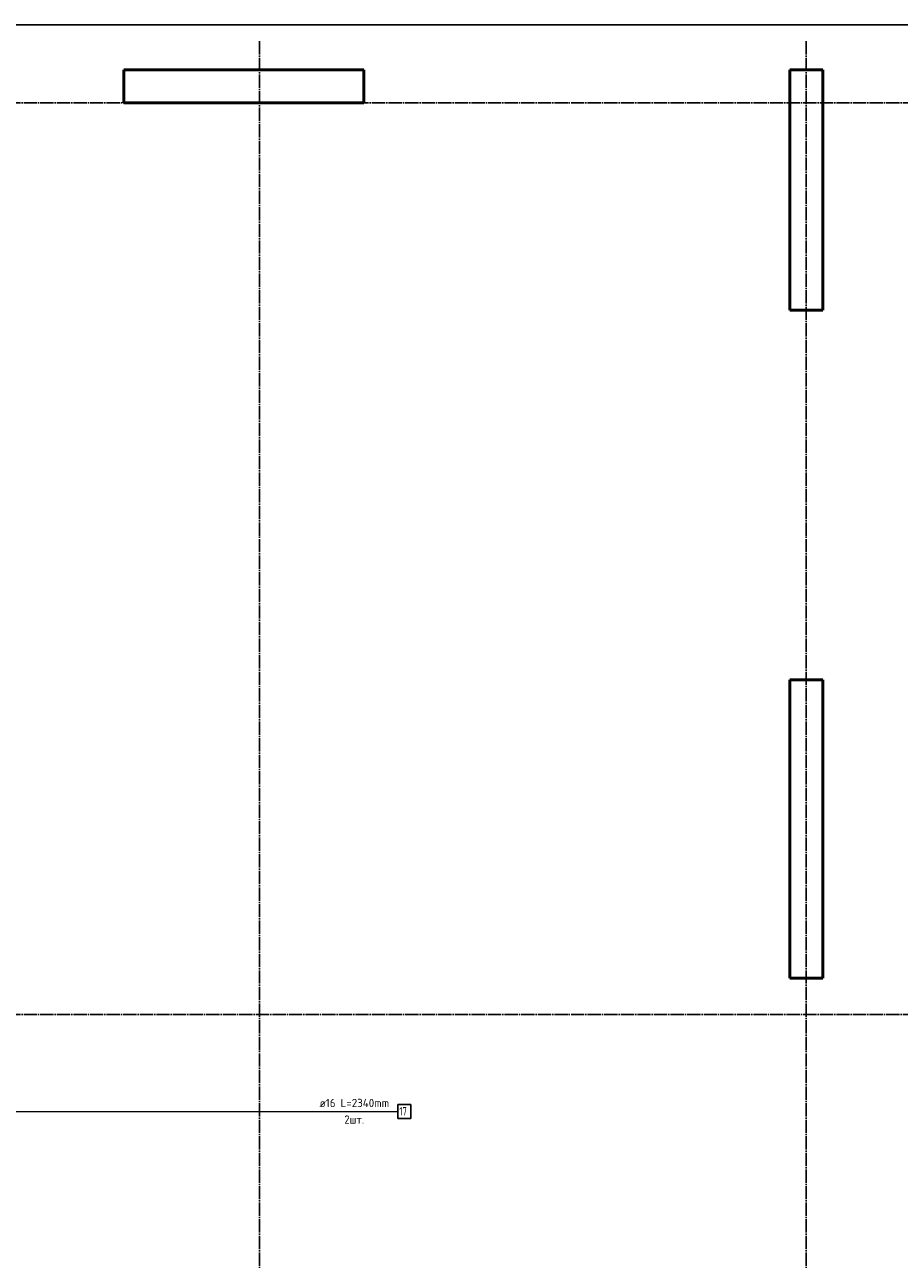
# Model space of a CAD drawing. Header units: millimetres. Extents: x -19950 to 69837, y -2757 to 40090.
# Tile 86 of 136: x 41622 to 46901, y 6923 to 14372. Entities that reach past the tile are written whole.
import ezdxf

# ---------------------------------------------------------------- set-up
doc = ezdxf.new("R2010")
doc.units = ezdxf.units.MM
doc.linetypes.add('______11', pattern=[100, 80, -10, 0, -10])
doc.linetypes.add('______5', pattern=[220, 160, -20, 20, -20])
doc.layers.add('Standard', color=7, linetype='Continuous', lineweight=25)
doc.layers.add('Арм.стержн. вертикальными 2', color=7, linetype='Continuous', lineweight=35, true_color=0x006e00)
doc.layers.add('Осевая линия_ общее', color=7, linetype='______5', lineweight=13, true_color=0xa0a0a0)
doc.styles.add('ISOCPEUR', font='ISOCPEUR')

msp = doc.modelspace()

# ---------------------------------------------------------------- linework, layer by layer
at = {"color": 7, "linetype": 'Continuous', "lineweight": 50, "transparency": 33554687}
for p, q in [((46240, 12650), (46240, 14100)), ((46240, 14100), (46440, 14100)), ((46440, 14100), (46440, 12650)), ((46440, 12650), (46240, 12650))]:
    msp.add_line(p, q, dxfattribs=at)
at = {"layer": 'Standard', "color": 7, "linetype": 'Continuous', "lineweight": 50, "transparency": 33554687}
for p, q in [((42220, 13900), (42220, 14100)), ((42220, 14100), (43670, 14100)), ((43670, 14100), (43670, 13900)), ((43670, 13900), (42220, 13900)), ((46240, 8620), (46240, 10420)), ((46240, 10420), (46440, 10420)), ((46440, 10420), (46440, 8620)), ((46440, 8620), (46240, 8620))]:
    msp.add_line(p, q, dxfattribs=at)
at = {"layer": 'Standard', "color": 7, "linetype": 'Continuous', "lineweight": 25, "transparency": 33554687}
msp.add_lwpolyline([(25100, -419.1), (67580, -419.1), (67580, 14372), (25100, 14372), (25100, -419.1)], dxfattribs=at)
at = {"layer": 'Арм.стержн. вертикальными 2', "color": 7, "linetype": 'Continuous', "lineweight": 13, "transparency": 33554687}
msp.add_line((41485.5, 7814.8), (43875.5, 7814.8), dxfattribs=at)
at = {"layer": 'Арм.стержн. вертикальными 2', "color": 7, "linetype": 'Continuous', "lineweight": 25, "transparency": 33554687}
msp.add_lwpolyline([(43875.5, 7773.1), (43952.1, 7773.1), (43952.1, 7856.4), (43875.5, 7856.4), (43875.5, 7773.1)], dxfattribs=at)
at = {"layer": 'Осевая линия_ общее', "color": 253, "linetype": '______11', "lineweight": -3, "true_color": 0xa0a0a0, "transparency": 33554687}
for p, q in [((43040, 14272), (43040, -2614.4)), ((46340, 14272), (46340, -2614.4)), ((25200, 13900), (69714.9, 13900)), ((25200, 8400), (69714.9, 8400))]:
    msp.add_line(p, q, dxfattribs=at)

# ---------------------------------------------------------------- texts
at = {"layer": 'Арм.стержн. вертикальными 2', "color": 7, "linetype": 'Continuous', "lineweight": 25, "transparency": 33554687, "char_height": 50, "attachment_point": 7, "style": 'ISOCPEUR'}
for s, insert, width in [('\\W0.96;ø16 L=2340mm ', (43401.5, 7841.4), 493.775), ('\\W0.75;17', (43883.8, 7791.4), 78.713), ('\\W0.94;2шт. ', (43551.5, 7741.4), 193.548)]:
    msp.add_mtext(s, dxfattribs=dict(at, insert=insert, width=width))

doc.saveas('drawing.dxf')
